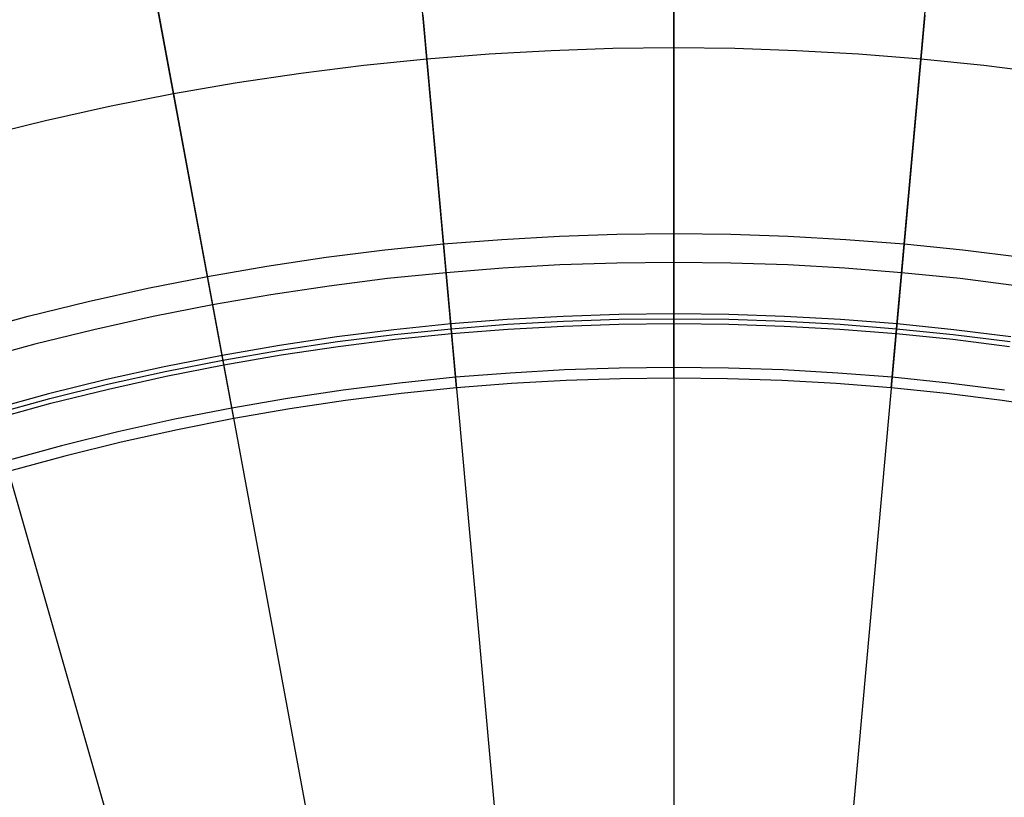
# Model space of a CAD drawing. Header units: millimetres. Extents: x -14 to 488, y -50 to 50.
# Tile 83 of 256: x 202.35 to 212.18, y 19.77 to 27.53. Entities that reach past the tile are written whole.
import ezdxf

# ---------------------------------------------------------------- set-up
doc = ezdxf.new("R2010")
doc.units = ezdxf.units.MM
doc.header["$MEASUREMENT"] = 0
doc.layers.add('Default', color=7, linetype='Continuous')

msp = doc.modelspace()

# ---------------------------------------------------------------- linework, layer by layer
at = {"layer": 'Default'}
for points in [[(201.9666, 26.3658), (202.6067, 26.5241), (203.246, 26.6662), (203.8839, 26.7921), (204.52, 26.902), (205.1537, 26.9964), (205.7844, 27.0753), (206.4117, 27.1392), (207.0351, 27.1883), (207.6542, 27.2229), (208.2685, 27.2434), (208.8776, 27.2502), (209.4867, 27.2434), (210.101, 27.2229), (210.7201, 27.1883), (211.3435, 27.1392), (211.9708, 27.0753), (212.6015, 26.9964)], [(201.9666, 26.3658), (202.6067, 26.5241), (203.246, 26.6662), (203.8839, 26.7921), (204.52, 26.902), (205.1537, 26.9964), (205.7844, 27.0753), (206.4117, 27.1392), (207.0351, 27.1883), (207.6542, 27.2229), (208.2685, 27.2434), (208.8776, 27.2502), (209.4867, 27.2434), (210.101, 27.2229), (210.7201, 27.1883), (211.3435, 27.1392), (211.9708, 27.0753), (212.6015, 26.9964)], [(201.8371, 24.4065), (202.434, 24.5696), (203.0308, 24.7172), (203.6268, 24.8496), (204.2217, 24.967), (204.8147, 25.0696), (205.4055, 25.1575), (205.9936, 25.2311), (206.5785, 25.2907), (207.1597, 25.3365), (207.7369, 25.3688), (208.3097, 25.3879), (208.8776, 25.3942), (209.4455, 25.3879), (210.0183, 25.3688), (210.5955, 25.3365), (211.1767, 25.2907), (211.7616, 25.2311), (212.3497, 25.1575)], [(212.2409, 24.3633), (211.6712, 24.4346), (211.1047, 24.4923), (210.5417, 24.5366), (209.9825, 24.5679), (209.4277, 24.5864), (208.8776, 24.5925), (208.3275, 24.5864), (207.7726, 24.5679), (207.2135, 24.5366), (206.6505, 24.4923), (206.084, 24.4346), (205.5143, 24.3633), (204.942, 24.2781), (204.3675, 24.1787), (203.7914, 24.065), (203.214, 23.9368), (202.6359, 23.7937), (202.0576, 23.6358)], [(202.0708, 23.5897), (202.6479, 23.7474), (203.2249, 23.8901), (203.8012, 24.0182), (204.3762, 24.1317), (204.9496, 24.2308), (205.5208, 24.3158), (206.0893, 24.387), (206.6548, 24.4446), (207.2168, 24.4888), (207.7748, 24.52), (208.3285, 24.5385), (208.8776, 24.5446), (209.4267, 24.5385), (209.9804, 24.52), (210.5384, 24.4888), (211.1004, 24.4446), (211.6658, 24.387), (212.2344, 24.3158)], [(202.0841, 23.5433), (202.6601, 23.7006), (203.2359, 23.8431), (203.8111, 23.9709), (204.385, 24.0842), (204.9573, 24.1831), (205.5274, 24.268), (206.0948, 24.339), (206.6591, 24.3965), (207.22, 24.4406), (207.7769, 24.4718), (208.3296, 24.4903), (208.8776, 24.4963), (209.4256, 24.4903), (209.9783, 24.4718), (210.5352, 24.4406), (211.096, 24.3965), (211.6604, 24.339), (212.2278, 24.268)], [(212.7113, 23.6449), (212.1539, 23.7279), (211.599, 23.7973), (211.0471, 23.8535), (210.4986, 23.8967), (209.954, 23.9272), (209.4135, 23.9452), (208.8776, 23.9512), (208.3417, 23.9452), (207.8012, 23.9272), (207.2566, 23.8967), (206.7081, 23.8535), (206.1562, 23.7973), (205.6013, 23.7279), (205.0439, 23.6449), (204.4842, 23.5481), (203.923, 23.4373), (203.3605, 23.3124), (202.7974, 23.1731), (202.2341, 23.0192)]]:
    msp.add_lwpolyline(points, dxfattribs=at)
at = {"layer": 'Default', "extrusion": (1, 0, 0)}
for points in [[(25.3942, 101.6635), (25.3912, 101.6775), (25.3878, 101.6915), (25.3841, 101.7056), (25.38, 101.7197), (25.3755, 101.7339), (25.3706, 101.7481), (25.3653, 101.7622), (25.3597, 101.7764), (25.3536, 101.7905), (25.3471, 101.8046), (25.3403, 101.8186), (25.333, 101.8326), (25.3253, 101.8465), (25.3172, 101.8603), (25.3087, 101.8739), (25.2998, 101.8875), (25.2905, 101.9009), (25.2808, 101.9141), (25.2707, 101.9272), (25.2602, 101.9401), (25.2493, 101.9528), (25.238, 101.9652), (25.2264, 101.9775), (25.2144, 101.9895), (25.202, 102.0012), (25.1893, 102.0126), (25.1762, 102.0238), (25.1629, 102.0347), (25.1492, 102.0452), (25.1352, 102.0554), (25.1209, 102.0653), (25.1064, 102.0748), (25.0916, 102.084), (25.0765, 102.0928), (25.0613, 102.1013), (25.0458, 102.1093), (25.0301, 102.117), (25.0142, 102.1243), (24.9982, 102.1312), (24.982, 102.1377), (24.9657, 102.1437), (24.9493, 102.1494), (24.9328, 102.1546), (24.9162, 102.1595), (24.8996, 102.1639), (24.8829, 102.1679), (24.8662, 102.1715), (24.8495, 102.1747), (24.8328, 102.1775), (24.8161, 102.1799), (24.7994, 102.1819), (24.7828, 102.1835), (24.7663, 102.1847), (24.7498, 102.1856), (24.7335, 102.186), (24.7172, 102.1861), (24.7011, 102.1859), (24.6851, 102.1853), (24.6693, 102.1843), (24.6536, 102.1831), (24.638, 102.1814), (24.6227, 102.1795), (24.6075, 102.1773), (24.5925, 102.1748)], [(24.4963, 102.1576), (24.5925, 102.1748)], [(23.9512, 101.4066), (23.9485, 101.4207), (23.9462, 101.4349), (23.9441, 101.4493), (23.9424, 101.4638), (23.9411, 101.4785), (23.9401, 101.4934), (23.9394, 101.5084), (23.9392, 101.5235), (23.9393, 101.5387), (23.9398, 101.554), (23.9407, 101.5694), (23.942, 101.5849), (23.9437, 101.6004), (23.9458, 101.616), (23.9484, 101.6317), (23.9514, 101.6473), (23.9548, 101.663), (23.9587, 101.6786), (23.9629, 101.6943), (23.9677, 101.7098), (23.9728, 101.7254), (23.9784, 101.7408), (23.9845, 101.7562), (23.9909, 101.7715), (23.9978, 101.7866), (24.0052, 101.8016), (24.0129, 101.8165), (24.0211, 101.8312), (24.0297, 101.8457), (24.0387, 101.86), (24.0481, 101.8741), (24.0579, 101.8879), (24.0681, 101.9015), (24.0786, 101.9149), (24.0895, 101.928), (24.1007, 101.9408), (24.1123, 101.9534), (24.1242, 101.9656), (24.1364, 101.9775), (24.1489, 101.9891), (24.1617, 102.0003), (24.1747, 102.0112), (24.188, 102.0218), (24.2015, 102.032), (24.2152, 102.0418), (24.2292, 102.0513), (24.2433, 102.0604), (24.2576, 102.0691), (24.272, 102.0775), (24.2866, 102.0854), (24.3013, 102.093), (24.3161, 102.1002), (24.331, 102.107), (24.3459, 102.1135), (24.3609, 102.1195), (24.376, 102.1252), (24.3911, 102.1305), (24.4062, 102.1355), (24.4213, 102.1401), (24.4364, 102.1443), (24.4514, 102.1481), (24.4665, 102.1516), (24.4814, 102.1548), (24.4963, 102.1576)]]:
    msp.add_lwpolyline(points, dxfattribs=at)
at = {"layer": 'Default', "extrusion": (0.995955, 0.089854, 0)}
for points in [[(6.6264, 101.6635), (6.6234, 101.6775), (6.62, 101.6915), (6.6163, 101.7056), (6.6122, 101.7197), (6.6077, 101.7339), (6.6028, 101.7481), (6.5975, 101.7622), (6.5919, 101.7764), (6.5858, 101.7905), (6.5793, 101.8046), (6.5725, 101.8186), (6.5652, 101.8326), (6.5575, 101.8465), (6.5494, 101.8603), (6.5409, 101.8739), (6.532, 101.8875), (6.5227, 101.9009), (6.513, 101.9141), (6.5029, 101.9272), (6.4924, 101.9401), (6.4815, 101.9528), (6.4702, 101.9652), (6.4586, 101.9775), (6.4466, 101.9895), (6.4342, 102.0012), (6.4215, 102.0126), (6.4084, 102.0238), (6.3951, 102.0347), (6.3814, 102.0452), (6.3674, 102.0554), (6.3531, 102.0653), (6.3386, 102.0748), (6.3238, 102.084), (6.3087, 102.0928), (6.2935, 102.1013), (6.278, 102.1093), (6.2623, 102.117), (6.2464, 102.1243), (6.2304, 102.1312), (6.2142, 102.1377), (6.1979, 102.1437), (6.1815, 102.1494), (6.165, 102.1546), (6.1484, 102.1595), (6.1318, 102.1639), (6.1151, 102.1679), (6.0984, 102.1715), (6.0817, 102.1747), (6.065, 102.1775), (6.0483, 102.1799), (6.0316, 102.1819), (6.015, 102.1835), (5.9985, 102.1847), (5.982, 102.1856), (5.9657, 102.186), (5.9494, 102.1861), (5.9333, 102.1859), (5.9173, 102.1853), (5.9015, 102.1843), (5.8858, 102.1831), (5.8702, 102.1814), (5.8549, 102.1795), (5.8397, 102.1773), (5.8247, 102.1748)], [(5.1834, 101.4066), (5.1807, 101.4207), (5.1784, 101.4349), (5.1763, 101.4493), (5.1746, 101.4638), (5.1733, 101.4785), (5.1723, 101.4934), (5.1716, 101.5084), (5.1714, 101.5235), (5.1715, 101.5387), (5.172, 101.554), (5.1729, 101.5694), (5.1742, 101.5849), (5.1759, 101.6004), (5.1781, 101.616), (5.1806, 101.6317), (5.1836, 101.6473), (5.187, 101.663), (5.1909, 101.6786), (5.1951, 101.6943), (5.1999, 101.7098), (5.205, 101.7254), (5.2106, 101.7408), (5.2167, 101.7562), (5.2231, 101.7715), (5.2301, 101.7866), (5.2374, 101.8016), (5.2451, 101.8165), (5.2533, 101.8312), (5.2619, 101.8457), (5.2709, 101.86), (5.2803, 101.8741), (5.2901, 101.8879), (5.3003, 101.9015), (5.3108, 101.9149), (5.3217, 101.928), (5.3329, 101.9408), (5.3445, 101.9534), (5.3564, 101.9656), (5.3686, 101.9775), (5.3811, 101.9891), (5.3939, 102.0003), (5.4069, 102.0112), (5.4202, 102.0218), (5.4337, 102.032), (5.4474, 102.0418), (5.4614, 102.0513), (5.4755, 102.0604), (5.4898, 102.0691), (5.5042, 102.0775), (5.5188, 102.0854), (5.5335, 102.093), (5.5483, 102.1002), (5.5632, 102.107), (5.5781, 102.1135), (5.5931, 102.1195), (5.6082, 102.1252), (5.6233, 102.1305), (5.6384, 102.1355), (5.6535, 102.1401), (5.6686, 102.1443), (5.6836, 102.1481), (5.6987, 102.1516), (5.7136, 102.1548), (5.7285, 102.1576)]]:
    msp.add_lwpolyline(points, dxfattribs=at)
at = {"layer": 'Default', "extrusion": (0.995955, -0.089854, 0)}
for points in [[(44.1636, 101.6635), (44.1606, 101.6775), (44.1572, 101.6915), (44.1535, 101.7056), (44.1493, 101.7197), (44.1448, 101.7339), (44.14, 101.7481), (44.1347, 101.7622), (44.129, 101.7764), (44.123, 101.7905), (44.1165, 101.8046), (44.1096, 101.8186), (44.1024, 101.8326), (44.0947, 101.8465), (44.0866, 101.8603), (44.0781, 101.8739), (44.0692, 101.8875), (44.0599, 101.9009), (44.0501, 101.9141), (44.04, 101.9272), (44.0295, 101.9401), (44.0186, 101.9528), (44.0074, 101.9652), (43.9957, 101.9775), (43.9837, 101.9895), (43.9714, 102.0012), (43.9587, 102.0126), (43.9456, 102.0238), (43.9322, 102.0347), (43.9186, 102.0452), (43.9046, 102.0554), (43.8903, 102.0653), (43.8757, 102.0748), (43.8609, 102.084), (43.8459, 102.0928), (43.8306, 102.1013), (43.8151, 102.1093), (43.7994, 102.117), (43.7836, 102.1243), (43.7676, 102.1312), (43.7514, 102.1377), (43.7351, 102.1437), (43.7187, 102.1494), (43.7022, 102.1546), (43.6856, 102.1595), (43.669, 102.1639), (43.6523, 102.1679), (43.6356, 102.1715), (43.6188, 102.1747), (43.6021, 102.1775), (43.5854, 102.1799), (43.5688, 102.1819), (43.5522, 102.1835), (43.5356, 102.1847), (43.5192, 102.1856), (43.5028, 102.186), (43.4866, 102.1861), (43.4705, 102.1859), (43.4545, 102.1853), (43.4386, 102.1843), (43.4229, 102.1831), (43.4074, 102.1814), (43.392, 102.1795), (43.3769, 102.1773), (43.3619, 102.1748)], [(42.7205, 101.4066), (42.7179, 101.4207), (42.7155, 101.4349), (42.7135, 101.4493), (42.7118, 101.4638), (42.7104, 101.4785), (42.7094, 101.4934), (42.7088, 101.5084), (42.7085, 101.5235), (42.7086, 101.5387), (42.7091, 101.554), (42.71, 101.5694), (42.7114, 101.5849), (42.7131, 101.6004), (42.7152, 101.616), (42.7178, 101.6317), (42.7208, 101.6473), (42.7242, 101.663), (42.728, 101.6786), (42.7323, 101.6943), (42.737, 101.7098), (42.7422, 101.7254), (42.7478, 101.7408), (42.7538, 101.7562), (42.7603, 101.7715), (42.7672, 101.7866), (42.7745, 101.8016), (42.7823, 101.8165), (42.7905, 101.8312), (42.7991, 101.8457), (42.8081, 101.86), (42.8175, 101.8741), (42.8273, 101.8879), (42.8374, 101.9015), (42.848, 101.9149), (42.8589, 101.928), (42.8701, 101.9408), (42.8817, 101.9534), (42.8936, 101.9656), (42.9058, 101.9775), (42.9183, 101.9891), (42.931, 102.0003), (42.9441, 102.0112), (42.9574, 102.0218), (42.9709, 102.032), (42.9846, 102.0418), (42.9985, 102.0513), (43.0126, 102.0604), (43.0269, 102.0691), (43.0414, 102.0775), (43.0559, 102.0854), (43.0706, 102.093), (43.0854, 102.1002), (43.1003, 102.107), (43.1153, 102.1135), (43.1303, 102.1195), (43.1454, 102.1252), (43.1604, 102.1305), (43.1755, 102.1355), (43.1907, 102.1401), (43.2057, 102.1443), (43.2208, 102.1481), (43.2358, 102.1516), (43.2508, 102.1548), (43.2657, 102.1576)]]:
    msp.add_lwpolyline(points, dxfattribs=at)
at = {"layer": 'Default', "extrusion": (0.983305, 0.181963, 0)}
for points in [[(-12.6106, 101.6635), (-12.6136, 101.6775), (-12.617, 101.6915), (-12.6207, 101.7056), (-12.6248, 101.7197), (-12.6293, 101.7339), (-12.6342, 101.7481), (-12.6394, 101.7622), (-12.6451, 101.7764), (-12.6512, 101.7905), (-12.6576, 101.8046), (-12.6645, 101.8186), (-12.6718, 101.8326), (-12.6795, 101.8465), (-12.6876, 101.8603), (-12.6961, 101.8739), (-12.705, 101.8875), (-12.7143, 101.9009), (-12.724, 101.9141), (-12.7341, 101.9272), (-12.7446, 101.9401), (-12.7555, 101.9528), (-12.7668, 101.9652), (-12.7784, 101.9775), (-12.7904, 101.9895), (-12.8028, 102.0012), (-12.8155, 102.0126), (-12.8285, 102.0238), (-12.8419, 102.0347), (-12.8556, 102.0452), (-12.8696, 102.0554), (-12.8838, 102.0653), (-12.8984, 102.0748), (-12.9132, 102.084), (-12.9282, 102.0928), (-12.9435, 102.1013), (-12.959, 102.1093), (-12.9747, 102.117), (-12.9906, 102.1243), (-13.0066, 102.1312), (-13.0228, 102.1377), (-13.0391, 102.1437), (-13.0555, 102.1494), (-13.072, 102.1546), (-13.0885, 102.1595), (-13.1052, 102.1639), (-13.1219, 102.1679), (-13.1386, 102.1715), (-13.1553, 102.1747), (-13.172, 102.1775), (-13.1887, 102.1799), (-13.2054, 102.1819), (-13.222, 102.1835), (-13.2385, 102.1847), (-13.2549, 102.1856), (-13.2713, 102.186), (-13.2875, 102.1861), (-13.3037, 102.1859), (-13.3197, 102.1853), (-13.3355, 102.1843), (-13.3512, 102.1831), (-13.3667, 102.1814), (-13.3821, 102.1795), (-13.3973, 102.1773), (-13.4123, 102.1748)], [(-14.0536, 101.4066), (-14.0563, 101.4207), (-14.0586, 101.4349), (-14.0607, 101.4493), (-14.0624, 101.4638), (-14.0637, 101.4785), (-14.0647, 101.4934), (-14.0654, 101.5084), (-14.0656, 101.5235), (-14.0655, 101.5387), (-14.065, 101.554), (-14.0641, 101.5694), (-14.0628, 101.5849), (-14.0611, 101.6004), (-14.0589, 101.616), (-14.0564, 101.6317), (-14.0534, 101.6473), (-14.05, 101.663), (-14.0461, 101.6786), (-14.0418, 101.6943), (-14.0371, 101.7098), (-14.032, 101.7254), (-14.0264, 101.7408), (-14.0203, 101.7562), (-14.0138, 101.7715), (-14.0069, 101.7866), (-13.9996, 101.8016), (-13.9918, 101.8165), (-13.9837, 101.8312), (-13.9751, 101.8457), (-13.9661, 101.86), (-13.9567, 101.8741), (-13.9469, 101.8879), (-13.9367, 101.9015), (-13.9262, 101.9149), (-13.9153, 101.928), (-13.904, 101.9408), (-13.8925, 101.9534), (-13.8806, 101.9656), (-13.8684, 101.9775), (-13.8559, 101.9891), (-13.8431, 102.0003), (-13.8301, 102.0112), (-13.8168, 102.0218), (-13.8033, 102.032), (-13.7895, 102.0418), (-13.7756, 102.0513), (-13.7615, 102.0604), (-13.7472, 102.0691), (-13.7328, 102.0775), (-13.7182, 102.0854), (-13.7035, 102.093), (-13.6887, 102.1002), (-13.6738, 102.107), (-13.6589, 102.1135), (-13.6438, 102.1195), (-13.6288, 102.1252), (-13.6137, 102.1305), (-13.5986, 102.1355), (-13.5835, 102.1401), (-13.5684, 102.1443), (-13.5533, 102.1481), (-13.5383, 102.1516), (-13.5233, 102.1548), (-13.5084, 102.1576)]]:
    msp.add_lwpolyline(points, dxfattribs=at)
at = {"layer": 'Default', "extrusion": (0.99608, -0.087068, -0.015608)}
msp.add_lwpolyline([(41.2206, 101.7769), (41.3134, 101.7935)], dxfattribs=at)
at = {"layer": 'Default'}
for points in [[(208.8776, 25.3942, 101.6635), (208.8776, 30.0145, 76.9181)], [(208.8776, 23.9512, 101.4066), (208.8776, 28.544, 76.8205)], [(206.7081, 23.8535, 101.4066), (206.2954, 28.4277, 76.8205)], [(211.0471, 23.8535, 101.4066), (211.4597, 28.4277, 76.8205)], [(204.4842, 23.5481, 101.4066), (203.6485, 28.0642, 76.8205)], [(208.8776, 27.7287, -0.4979), (208.8776, -0.1931, -0.5043)], [(203.7284, 27.6325, 0.8955), (203.8046, 27.221, 0.8782), (208.8776, -0.1931, 0.8725)], [(208.8776, 27.6864, 0.8782), (208.8776, -0.1931, 0.8725)], [(206.3725, 27.5737, 0.8782), (208.8776, -0.1931, 0.8725)], [(211.3827, 27.5737, 0.8782), (208.8776, -0.1931, 0.8725)], [(201.2063, 26.6103, 0.8782), (208.8776, -0.1931, 0.8725)], [(212.3197, 24.8711, 102.0748), (211.7361, 24.9444, 102.0748), (211.1509, 25.004, 102.0748), (210.5836, 25.0488, 102.0748), (210.0154, 25.0808, 102.0748), (209.4466, 25.1, 102.0748), (208.8776, 25.1064, 102.0748), (208.3086, 25.1, 102.0748), (207.7398, 25.0808, 102.0748), (207.1716, 25.0488, 102.0748), (206.6043, 25.004, 102.0748), (206.0191, 24.9444, 102.0748), (205.4355, 24.8711, 102.0748), (204.8537, 24.7843, 102.0748), (204.274, 24.684, 102.0748), (203.6798, 24.5667, 102.0748), (203.0885, 24.4351, 102.0748), (202.5005, 24.2895, 102.0748), (201.9162, 24.1298, 102.0748)], [(212.1771, 23.8324, 101.8879), (211.6176, 23.9026, 101.8879), (211.0567, 23.9598, 101.8879), (210.5129, 24.0027, 101.8879), (209.9682, 24.0334, 101.8879), (209.4231, 24.0518, 101.8879), (208.8776, 24.0579, 101.8879), (208.3321, 24.0518, 101.8879), (207.787, 24.0334, 101.8879), (207.2423, 24.0027, 101.8879), (206.6985, 23.9598, 101.8879), (206.1376, 23.9026, 101.8879), (205.5781, 23.8324, 101.8879), (205.0204, 23.7492, 101.8879), (204.4648, 23.653, 101.8879), (203.8952, 23.5406, 101.8879), (203.3284, 23.4145, 101.8879), (202.7648, 23.2749, 101.8879), (202.2047, 23.1218, 101.8879)]]:
    msp.add_polyline3d(points, dxfattribs=at)

doc.saveas('drawing.dxf')
